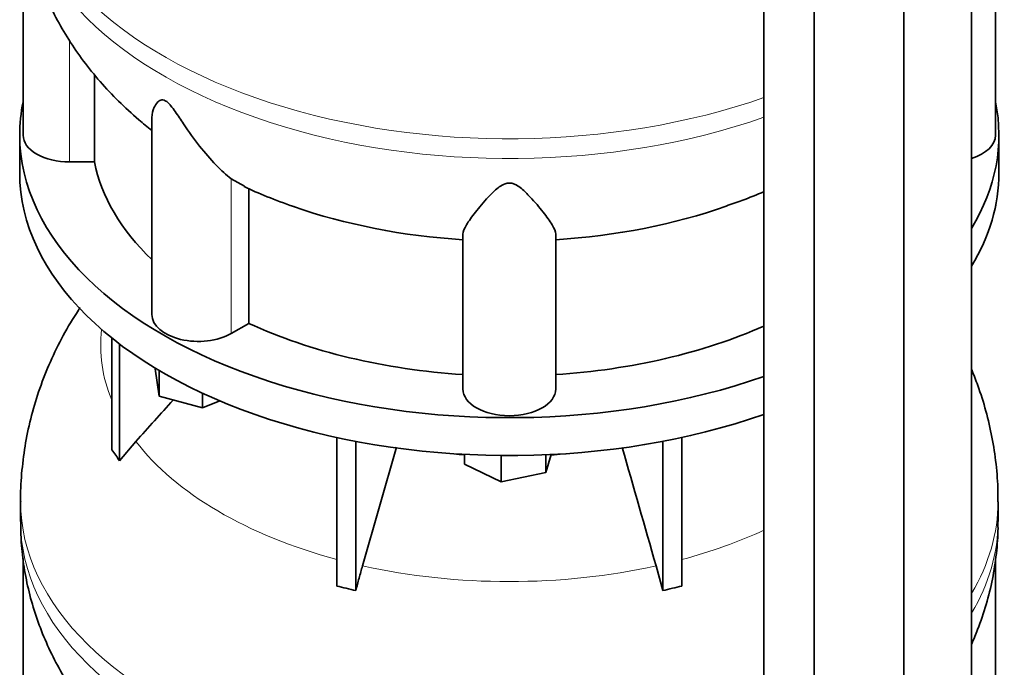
# Model space of a CAD drawing. Header units: millimetres. Extents: x 441 to 1325, y -1714 to 1591.
# Tile 8 of 29: x 1033 to 1320, y -1289 to -1100. Entities that reach past the tile are written whole.
import ezdxf

# ---------------------------------------------------------------- set-up
doc = ezdxf.new("R2010")
doc.units = ezdxf.units.MM
doc.layers.add('LOW_454-3', color=7, linetype='Continuous')
doc.layers.add('VSI454_DIFFUSORE', color=7, linetype='Continuous')

# ---------------------------------------------------------------- blocks, each defined once
blk = doc.blocks.new('SE4')
at = {"layer": 'LOW_454-3', "color": 7, "linetype": 'Continuous', "lineweight": 35}
for p, q in [((1310.44, -1372.01), (1310.44, -783.46)), ((1290.78, -1387.08), (1290.78, -798.29)), ((1250.02, -802.87), (1250.02, -1391.71)), ((1264.69, -1398.43), (1264.69, -809.64))]:
    blk.add_line(p, q, dxfattribs=at)
at = {"layer": 'VSI454_DIFFUSORE', "color": 7, "linetype": 'Continuous', "lineweight": 35}
for p, q in [((1034.42, -1069.25), (1034.42, -1133.78)), ((1317.42, -1133.78), (1317.42, -1069.39)), ((1055.17, -1141.58), (1055.17, -1116.13)), ((1071.91, -1128.65), (1071.91, -1186.04)), ((1033.42, -1133.78), (1033.42, -1144.81)), ((1318.42, -1144.81), (1318.42, -1133.78)), ((1055.17, -1141.58), (1047.92, -1141.58)), ((1098.83, -1148.65), (1094.95, -1146.47)), ((1100.08, -1188.59), (1100.08, -1149.35)), ((1317.56, -1154.36), (1317.44, -1154.45)), ((1317.56, -1154.36), (1317.56, -1153.8)), ((1162.42, -1207.69), (1162.42, -1162.61)), ((1189.42, -1207.69), (1189.42, -1162.61)), ((1100.08, -1188.59), (1094.95, -1191.55)), ((1060.21, -1225.41), (1060.21, -1192.83)), ((1062.51, -1228.61), (1062.51, -1194.62)), ((1072.85, -1201.85), (1072.85, -1201.62)), ((1074.06, -1209.82), (1072.85, -1201.85)), ((1074.06, -1209.82), (1074.06, -1202.34)), ((1086.62, -1213.2), (1086.62, -1208.92)), ((1086.62, -1213.2), (1074.06, -1209.82)), ((1091.66, -1211.16), (1086.62, -1213.2)), ((1062.51, -1228.61), (1067.23, -1222.96)), ((1125.69, -1265.09), (1125.69, -1221.8)), ((1131.24, -1266.41), (1131.24, -1222.93)), ((1220.6, -1266.41), (1220.6, -1222.93)), ((1226.14, -1265.09), (1226.14, -1221.8)), ((1143.08, -1224.66), (1133.19, -1259.18)), ((1162.9, -1229.61), (1162.9, -1226.74)), ((1173.51, -1234.75), (1173.51, -1227.07)), ((1188.13, -1226.78), (1186.53, -1232.01)), ((1186.53, -1232.01), (1186.53, -1226.85)), ((1173.51, -1234.75), (1162.9, -1229.61)), ((1186.53, -1232.01), (1173.51, -1234.75)), ((1033.67, -1240.51), (1033.67, -1246.26)), ((1318.17, -1246.26), (1318.17, -1240.51)), ((1034.42, -1257.05), (1034.42, -1321.58)), ((1317.42, -1321.58), (1317.42, -1257.18)), ((1218.64, -1259.18), (1220.6, -1266.41))]:
    blk.add_line(p, q, dxfattribs=at)
at = {"layer": 'VSI454_DIFFUSORE', "color": 4, "linetype": 'Continuous', "lineweight": 9}
for p, q in [((1047.92, -1141.58), (1047.92, -1106.27)), ((1094.95, -1191.55), (1094.95, -1146.47))]:
    blk.add_line(p, q, dxfattribs=at)
for centre, major_axis, start_param, end_param in [((1175.92, -1052.72), (142.25, 0), 3.141767, 5.260321), ((1175.92, -1058.46), (-142.25, 0), 0, 2.118728), ((1175.92, -1195.1), (118.93, 0), 3.072762, 3.374835), ((1175.92, -1195.1), (-118.93, 0), 0.417927, 1.134811), ((1175.92, -1174), (-92.64, 0), 1.362219, 1.429779), ((1175.92, -1174), (-92.64, 0), -4.580995, -4.503811), ((1175.92, -1240.51), (142.25, 0), 3.141767, 5.260321), ((1175.92, -1240.51), (142.25, 0), 5.95196, 6.283168), ((1175.92, -1246.26), (-142.25, 0), 0, 2.118728), ((1175.92, -1246.26), (-142.25, 0), 2.810367, 3.141593), ((1175.92, -1195.1), (118.93, 0), -1.134811, -0.898117), ((1175.92, -1195.1), (-118.93, 0), 1.203325, 1.938268)]:
    blk.add_ellipse(centre, major_axis=major_axis, ratio=0.57735, start_param=start_param, end_param=end_param, dxfattribs=at)
at = {"layer": 'VSI454_DIFFUSORE', "color": 7, "linetype": 'Continuous', "lineweight": 35}
for centre, major_axis, start_param, end_param in [((1175.92, -1133.78), (-142.5, 0), 6.164646, 6.283185), ((1175.92, -1133.78), (-142.5, 0), 2.805373, 3.260132), ((1175.92, -1133.78), (-142.5, 0), 0, 2.117672), ((1047.92, -1133.78), (13.5, 0), 3.141582, 4.712389), ((1303.92, -1133.78), (-13.5, 0), 2.074934, 3.141603), ((1175.92, -1133.78), (-121.5, 0), 0.111341, 0.543224), ((1175.92, -1144.81), (-142.5, 0), 0, 2.117672), ((1175.92, -1144.81), (-142.5, 0), 2.805373, 3.141593), ((1175.92, -1094.54), (-121.5, 0), 1.027559, 1.459455), ((1175.92, -1094.54), (121.5, 0), 4.82373, 5.258953), ((1085.41, -1186.04), (13.5, 0), 3.141603, 5.497787), ((1175.92, -1133.78), (-121.5, 0), 0.896739, 1.459455), ((1175.92, -1133.78), (121.5, 0), 4.82373, 5.368326), ((1175.92, -1207.69), (13.5, 0), 3.141593, 6.283185)]:
    blk.add_ellipse(centre, major_axis=major_axis, ratio=0.57735, start_param=start_param, end_param=end_param, dxfattribs=at)
for points, knots in [([(1033.71, -1058.49), (1033.73, -1060.7), (1033.79, -1064.85), (1034.62, -1071.87), (1036.05, -1079.02), (1038.1, -1086.07), (1040.72, -1092.93), (1043.91, -1099.61), (1047.66, -1106.06), (1051.95, -1112.29), (1056.78, -1118.27), (1062.17, -1124.01), (1067.22, -1128.64), (1070.58, -1131.46), (1071.85, -1132.46)], [0, 0, 0, 0, 0.0655199, 0.1451491, 0.2245836, 0.3040731, 0.3838746, 0.4642541, 0.545485, 0.6278426, 0.7115916, 0.7969662, 0.8841399, 0.9363563, 0.9363563, 0.9363563, 0.9363563]), ([(1094.95, -1146.47), (1093.59, -1145.4), (1092.08, -1144.03), (1088.96, -1140.81), (1087.36, -1138.95), (1084.22, -1134.96), (1082.68, -1132.8), (1080.32, -1129.32), (1079.53, -1128.13), (1078.27, -1126.34), (1077.84, -1125.74), (1077.11, -1124.88), (1076.86, -1124.61), (1076.34, -1124.12), (1076.06, -1123.91), (1075.28, -1123.48), (1074.84, -1123.48), (1074.15, -1123.69), (1073.88, -1123.88), (1073.17, -1124.54), (1072.85, -1125.08), (1072.13, -1126.61), (1071.91, -1127.65), (1071.91, -1128.66)], [0, 0, 0, 0, 0.125, 0.125, 0.25, 0.25, 0.375, 0.375, 0.4375, 0.4375, 0.46875, 0.46875, 0.484375, 0.484375, 0.5, 0.5, 0.53125, 0.53125, 0.5625, 0.5625, 0.625, 0.625, 0.7378424, 0.7378424, 0.7378424, 0.7378424]), ([(1189.42, -1162.61), (1189.42, -1161.86), (1189.02, -1160.95), (1187.72, -1158.78), (1186.81, -1157.53), (1184.65, -1154.8), (1183.42, -1153.3), (1181.18, -1150.92), (1180.39, -1150.11), (1178.98, -1148.96), (1178.48, -1148.58), (1177.59, -1148.11), (1177.27, -1147.97), (1176.57, -1147.77), (1176.2, -1147.72), (1175.08, -1147.75), (1174.39, -1148.02), (1173.24, -1148.67), (1172.75, -1149.04), (1171.36, -1150.2), (1170.58, -1151), (1168.39, -1153.35), (1167.14, -1154.86), (1164.99, -1157.58), (1164.11, -1158.79), (1162.82, -1160.94), (1162.42, -1161.87), (1162.42, -1162.61)], [0, 0, 0, 0, 0.125, 0.125, 0.25, 0.25, 0.375, 0.375, 0.4375, 0.4375, 0.46875, 0.46875, 0.484375, 0.484375, 0.5, 0.5, 0.53125, 0.53125, 0.5625, 0.5625, 0.625, 0.625, 0.75, 0.75, 0.875, 0.875, 1, 1, 1, 1]), ([(1239, -1154.42), (1240.7, -1153.84), (1244.17, -1152.64), (1247.98, -1151.12), (1250.07, -1150.19)], [0, 0, 0, 0, 0.3196325, 0.7757006, 0.7757006, 0.7757006, 0.7757006]), ([(1051, -1184), (1050.83, -1184.26), (1049.08, -1186.91), (1046, -1192.06), (1042.25, -1199.67), (1039.18, -1207.45), (1036.78, -1215.34), (1035.04, -1223.34), (1034.02, -1231.29), (1033.6, -1237.22), (1033.69, -1240.11), (1033.71, -1240.54)], [0.4941014, 0.4941014, 0.4941014, 0.4941014, 0.5020109, 0.5748005, 0.646351, 0.7167955, 0.7862697, 0.8549038, 0.9228221, 0.9901447, 1, 1, 1, 1]), ([(1318.1, -1240.51), (1318.12, -1239.39), (1318.18, -1235.96), (1317.65, -1229.5), (1316.5, -1221.76), (1314.71, -1214.08), (1312.65, -1207.55), (1311.12, -1203.61), (1310.5, -1202.11)], [0, 0, 0, 0, 0.0257656, 0.0924897, 0.1588859, 0.2250743, 0.2911844, 0.3322248, 0.3322248, 0.3322248, 0.3322248]), ([(1033.71, -1246.28), (1033.73, -1248.5), (1033.79, -1252.65), (1034.62, -1259.66), (1036.05, -1266.81), (1038.1, -1273.86), (1040.72, -1280.73), (1043.91, -1287.4), (1047.66, -1293.86), (1051.95, -1300.09), (1056.78, -1306.07), (1062.17, -1311.8), (1067.22, -1316.43), (1070.58, -1319.25), (1071.85, -1320.25)], [0, 0, 0, 0, 0.0655199, 0.1451491, 0.2245836, 0.3040731, 0.3838746, 0.4642541, 0.545485, 0.6278426, 0.7115916, 0.7969662, 0.8841399, 0.9363563, 0.9363563, 0.9363563, 0.9363563]), ([(1310.52, -1281.85), (1311.12, -1280.5), (1312.68, -1276.75), (1314.8, -1270.5), (1316.63, -1263.08), (1317.74, -1255.69), (1318.21, -1249.9), (1318.13, -1246.97), (1318.11, -1246.27)], [0.6019456, 0.6019456, 0.6019456, 0.6019456, 0.650465, 0.7344328, 0.8170563, 0.8985798, 0.9792445, 1, 1, 1, 1]), ([(1133.19, -1259.18), (1132.85, -1260.37), (1132.52, -1261.57), (1131.86, -1263.99), (1131.55, -1265.2), (1131.24, -1266.41)], [0, 0, 0, 0, 0.5, 0.5, 1, 1, 1, 1])]:
    blk.add_open_spline(points, degree=3, knots=knots, dxfattribs=at)
for points in [[(1098.78, -1148.75), (1102.9, -1150.75), (1107.7, -1152.7), (1113.18, -1154.6)], [(1067.23, -1222.96), (1070.85, -1218.95), (1074.48, -1214.93), (1078.11, -1210.91)], [(1060.21, -1225.41), (1060.97, -1226.42), (1061.74, -1227.49), (1062.51, -1228.61)], [(1208.79, -1224.77), (1212.07, -1236.24), (1215.36, -1247.71), (1218.64, -1259.18)], [(1131.24, -1266.41), (1129.39, -1265.93), (1127.54, -1265.48), (1125.69, -1265.09)], [(1220.6, -1266.41), (1222.44, -1265.93), (1224.3, -1265.48), (1226.14, -1265.09)]]:
    blk.add_open_spline(points, degree=3, dxfattribs=at)

msp = doc.modelspace()

# ---------------------------------------------------------------- block references
msp.add_blockref('SE4', (0, 0))

doc.saveas('drawing.dxf')
